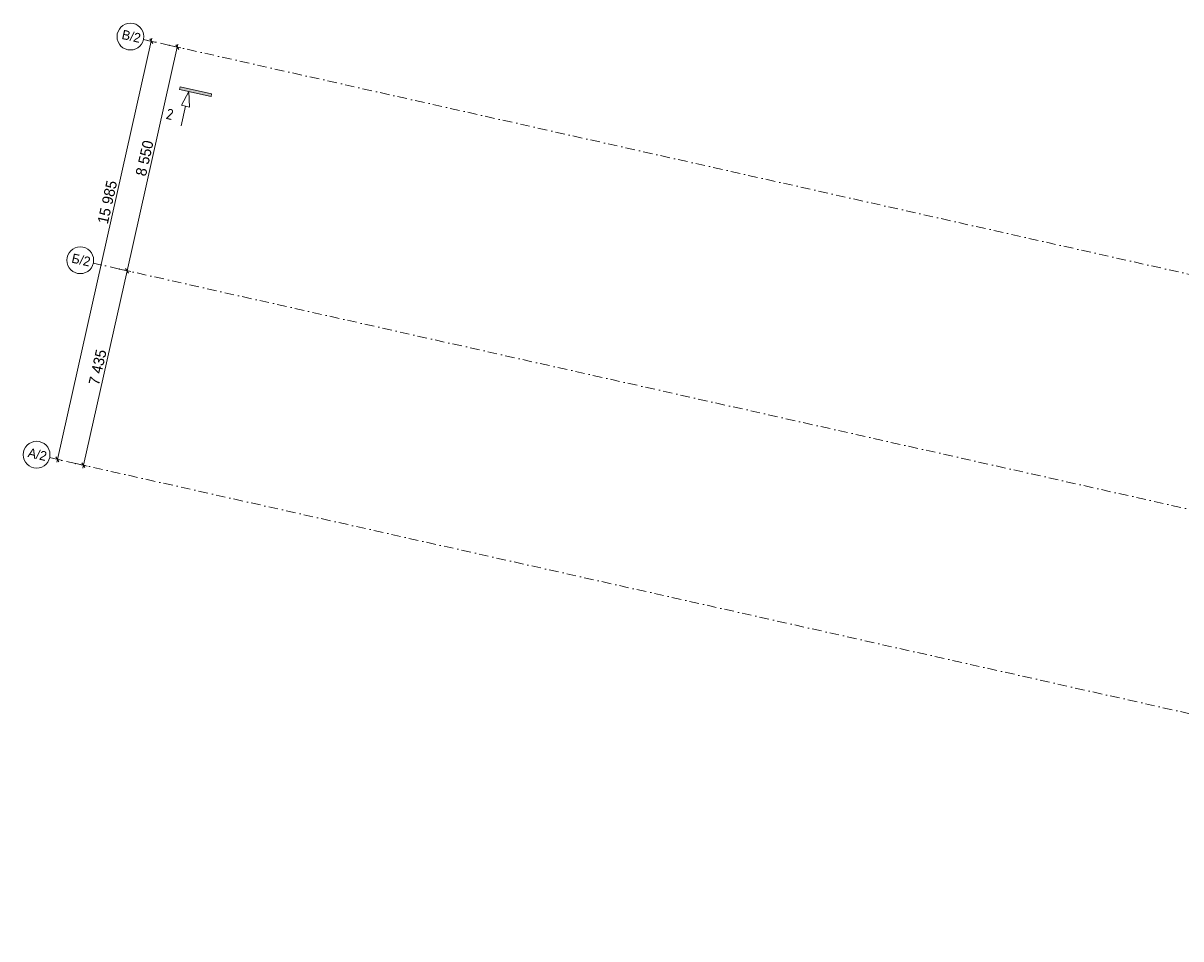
# Model space of a CAD drawing. Header units: millimetres. Extents: x -7218036 to -6523761, y 6117771 to 6337028.
# Tile 1 of 223: x -7218036 to -7174850, y 6126021 to 6160176. Entities that reach past the tile are written whole.
import ezdxf
from ezdxf.enums import TextEntityAlignment as Align

# ---------------------------------------------------------------- set-up
doc = ezdxf.new("R2010")
doc.units = ezdxf.units.MM
doc.header["$MEASUREMENT"] = 0
doc.linetypes.add('Штрихпунктирная', pattern=[670.277762, 352.777767, -176.388884, 0, -141.111112])
for name, color, linetype, lineweight in [('0_Ном._пера__1', 7, 'Continuous', 0), ('0_Ном._пера__120', 7, 'Continuous', 0), ('АР-Чертеж-Оси_Осевые размеры.АР_Ном._пера__1', 7, 'Continuous', 0), ('АР-Чертеж-Оси_Осевые размеры.АР_Ном._пера__120', 7, 'Continuous', 0)]:
    doc.layers.add(name, color=color, linetype=linetype, lineweight=lineweight)
doc.layers.add('АР-Чертеж-Оси_Осевые размеры.АР', color=7, linetype='Continuous')
doc.styles.add('РЎР“Р•РќР•Р\xa0Р\x98Р\xa0_РЎРўР\x98Р›Р¬_2', font='GOTHIC.TTF')
doc.styles.add('РЎР“Р•РќР•Р\xa0Р\x98Р\xa0_РЎРўР\x98Р›Р¬_6', font='GOST_Common.ttf')
doc.dimstyles.new('СГЕНЕРИР_СТИЛЬ__3', dxfattribs={"dimtxt": 400, "dimasz": 142.5, "dimexe": 0.18, "dimexo": 0.0625, "dimgap": 0, "dimtad": 1, "dimdec": 0, "dimzin": 0, "dimdsep": 46, "dimtxsty": 'РЎР“Р•РќР•Р\xa0Р\x98Р\xa0_РЎРўР\x98Р›Р¬_2', "dimblk": 'ARROWHEAD_6', "dimblk1": 'ARROWHEAD_6', "dimblk2": 'ARROWHEAD_6', "dimcen": 0.09, "dimse1": 1, "dimse2": 1, "dimclrd": 7, "dimclre": 7, "dimclrt": 7, "dimazin": 0, "dimtfac": 1, "dimtdec": 4, "dimtmove": 0, "dimatfit": 3, "dimfxl": 1, "dimtolj": 1, "dimtzin": 0, "dimarcsym": 0})
doc.dimstyles.new('СГЕНЕРИР_СТИЛЬ__4', dxfattribs={"dimtxt": 400, "dimasz": 142.5, "dimexe": 0.18, "dimexo": 0.0625, "dimgap": 0, "dimtad": 1, "dimdec": 0, "dimzin": 0, "dimdsep": 46, "dimtxsty": 'РЎР“Р•РќР•Р\xa0Р\x98Р\xa0_РЎРўР\x98Р›Р¬_2', "dimblk": 'ARROWHEAD_6', "dimblk1": 'ARROWHEAD_6', "dimblk2": 'ARROWHEAD_6', "dimcen": 0.09, "dimse1": 1, "dimse2": 1, "dimclrd": 7, "dimclre": 7, "dimclrt": 7, "dimazin": 0, "dimtfac": 1, "dimtdec": 4, "dimtmove": 2, "dimatfit": 3, "dimfxl": 1, "dimtolj": 1, "dimtzin": 0, "dimarcsym": 0})

# ---------------------------------------------------------------- blocks, each defined once
blk = doc.blocks.new('Стандартный Маркер Сетки[101]_7', base_point=(-7215419, 6151225))
at = {"layer": 'АР-Чертеж-Оси_Осевые размеры.АР_Ном._пера__120', "color": 7, "linetype": 'Штрихпунктирная', "lineweight": 0}
for q in [(-7215419, 6151225), (-7135502, 6133276), (-7214443, 6151005)]:
    blk.add_line((-7214443, 6151005), q, dxfattribs=at)
at = {"layer": 'АР-Чертеж-Оси_Осевые размеры.АР_Ном._пера__120', "color": 7, "linetype": 'Continuous', "lineweight": 0}
blk.add_circle((-7215906, 6151334), 500, dxfattribs=at)
at = {"layer": 'АР-Чертеж-Оси_Осевые размеры.АР_Ном._пера__120', "color": 7, "linetype": 'Штрихпунктирная', "lineweight": 0}
blk.add_point((-7214443, 6151005), dxfattribs=at)
at = {"layer": 'АР-Чертеж-Оси_Осевые размеры.АР_Ном._пера__120', "color": 7, "lineweight": 0, "style": 'РЎР“Р•РќР•Р\xa0Р\x98Р\xa0_РЎРўР\x98Р›Р¬_2'}
for tag, p in [('AC_MarkerText_1_0', (-7215837, 6151515)), ('AC_MarkerText_1_1', (-7133968, 6133128))]:
    blk.add_attdef(tag, text='', height=350, rotation=347.3417, dxfattribs=at).set_placement(p, align=Align.TOP_CENTER)
blk = doc.blocks.new('Стандартный Маркер Сетки[102]_7', base_point=(-7213545, 6159567))
at = {"layer": 'АР-Чертеж-Оси_Осевые размеры.АР_Ном._пера__120', "color": 7, "linetype": 'Штрихпунктирная', "lineweight": 0}
for q in [(-7213545, 6159567), (-7133628, 6141618)]:
    blk.add_line((-7212569, 6159348), q, dxfattribs=at)
at = {"layer": 'АР-Чертеж-Оси_Осевые размеры.АР_Ном._пера__120', "color": 7, "linetype": 'Continuous', "lineweight": 0}
blk.add_circle((-7214033, 6159676), 500, dxfattribs=at)
at = {"layer": 'АР-Чертеж-Оси_Осевые размеры.АР_Ном._пера__120', "color": 7, "linetype": 'Штрихпунктирная', "lineweight": 0}
blk.add_point((-7212569, 6159348), dxfattribs=at)
blk.add_point((-7212569, 6159348), dxfattribs=at)
at = {"layer": 'АР-Чертеж-Оси_Осевые размеры.АР_Ном._пера__120', "color": 7, "lineweight": 0, "style": 'РЎР“Р•РќР•Р\xa0Р\x98Р\xa0_РЎРўР\x98Р›Р¬_2'}
for tag, p in [('AC_MarkerText_1_0', (-7213963, 6159857)), ('AC_MarkerText_1_1', (-7132095, 6141470))]:
    blk.add_attdef(tag, text='', height=350, rotation=347.3417, dxfattribs=at).set_placement(p, align=Align.TOP_CENTER)
blk = doc.blocks.new('Стандартный Маркер Сетки[103]_7', base_point=(-7217048, 6143970))
at = {"layer": 'АР-Чертеж-Оси_Осевые размеры.АР_Ном._пера__120', "color": 7, "linetype": 'Штрихпунктирная', "lineweight": 0}
for q in [(-7217048, 6143970), (-7137131, 6126021), (-7216072, 6143751)]:
    blk.add_line((-7216072, 6143751), q, dxfattribs=at)
at = {"layer": 'АР-Чертеж-Оси_Осевые размеры.АР_Ном._пера__120', "color": 7, "linetype": 'Continuous', "lineweight": 0}
blk.add_circle((-7217536, 6144080), 500, dxfattribs=at)
at = {"layer": 'АР-Чертеж-Оси_Осевые размеры.АР_Ном._пера__120', "color": 7, "linetype": 'Штрихпунктирная', "lineweight": 0}
blk.add_point((-7216072, 6143751), dxfattribs=at)
at = {"layer": 'АР-Чертеж-Оси_Осевые размеры.АР_Ном._пера__120', "color": 7, "lineweight": 0, "style": 'РЎР“Р•РќР•Р\xa0Р\x98Р\xa0_РЎРўР\x98Р›Р¬_2'}
for tag, p in [('AC_MarkerText_1_0', (-7217466, 6144261)), ('AC_MarkerText_1_1', (-7135598, 6125874))]:
    blk.add_attdef(tag, text='', height=350, rotation=347.3417, dxfattribs=at).set_placement(p, align=Align.TOP_CENTER)
blk = doc.blocks.new('Стандартный Маркер Сетки[104]_7', base_point=(-7215419, 6151225))
at = {"layer": 'АР-Чертеж-Оси_Осевые размеры.АР_Ном._пера__120', "color": 7, "linetype": 'Штрихпунктирная', "lineweight": 0}
for q in [(-7215419, 6151225), (-7135502, 6133276), (-7214443, 6151005)]:
    blk.add_line((-7214443, 6151005), q, dxfattribs=at)
at = {"layer": 'АР-Чертеж-Оси_Осевые размеры.АР_Ном._пера__120', "color": 7, "linetype": 'Continuous', "lineweight": 0}
blk.add_circle((-7215906, 6151334), 500, dxfattribs=at)
at = {"layer": 'АР-Чертеж-Оси_Осевые размеры.АР_Ном._пера__120', "color": 7, "linetype": 'Штрихпунктирная', "lineweight": 0}
blk.add_point((-7214443, 6151005), dxfattribs=at)
at = {"layer": 'АР-Чертеж-Оси_Осевые размеры.АР_Ном._пера__120', "color": 7, "lineweight": 0, "style": 'РЎР“Р•РќР•Р\xa0Р\x98Р\xa0_РЎРўР\x98Р›Р¬_2'}
for tag, p in [('AC_MarkerText_1_0', (-7215837, 6151515)), ('AC_MarkerText_1_1', (-7133968, 6133128))]:
    blk.add_attdef(tag, text='', height=350, rotation=347.3417, dxfattribs=at).set_placement(p, align=Align.TOP_CENTER)
blk = doc.blocks.new('Стандартный Маркер Сетки[105]_7', base_point=(-7213545, 6159567))
at = {"layer": 'АР-Чертеж-Оси_Осевые размеры.АР_Ном._пера__120', "color": 7, "linetype": 'Штрихпунктирная', "lineweight": 0}
for q in [(-7213545, 6159567), (-7133628, 6141618)]:
    blk.add_line((-7212569, 6159348), q, dxfattribs=at)
at = {"layer": 'АР-Чертеж-Оси_Осевые размеры.АР_Ном._пера__120', "color": 7, "linetype": 'Continuous', "lineweight": 0}
blk.add_circle((-7214033, 6159676), 500, dxfattribs=at)
at = {"layer": 'АР-Чертеж-Оси_Осевые размеры.АР_Ном._пера__120', "color": 7, "linetype": 'Штрихпунктирная', "lineweight": 0}
blk.add_point((-7212569, 6159348), dxfattribs=at)
blk.add_point((-7212569, 6159348), dxfattribs=at)
at = {"layer": 'АР-Чертеж-Оси_Осевые размеры.АР_Ном._пера__120', "color": 7, "lineweight": 0, "style": 'РЎР“Р•РќР•Р\xa0Р\x98Р\xa0_РЎРўР\x98Р›Р¬_2'}
for tag, p in [('AC_MarkerText_1_0', (-7213963, 6159857)), ('AC_MarkerText_1_1', (-7132095, 6141470))]:
    blk.add_attdef(tag, text='', height=350, rotation=347.3417, dxfattribs=at).set_placement(p, align=Align.TOP_CENTER)
blk = doc.blocks.new('Стандартный Маркер Сетки[106]_7', base_point=(-7217048, 6143970))
at = {"layer": 'АР-Чертеж-Оси_Осевые размеры.АР_Ном._пера__120', "color": 7, "linetype": 'Штрихпунктирная', "lineweight": 0}
for q in [(-7217048, 6143970), (-7137131, 6126021), (-7216072, 6143751)]:
    blk.add_line((-7216072, 6143751), q, dxfattribs=at)
at = {"layer": 'АР-Чертеж-Оси_Осевые размеры.АР_Ном._пера__120', "color": 7, "linetype": 'Continuous', "lineweight": 0}
blk.add_circle((-7217536, 6144080), 500, dxfattribs=at)
at = {"layer": 'АР-Чертеж-Оси_Осевые размеры.АР_Ном._пера__120', "color": 7, "linetype": 'Штрихпунктирная', "lineweight": 0}
blk.add_point((-7216072, 6143751), dxfattribs=at)
at = {"layer": 'АР-Чертеж-Оси_Осевые размеры.АР_Ном._пера__120', "color": 7, "lineweight": 0, "style": 'РЎР“Р•РќР•Р\xa0Р\x98Р\xa0_РЎРўР\x98Р›Р¬_2'}
for tag, p in [('AC_MarkerText_1_0', (-7217466, 6144261)), ('AC_MarkerText_1_1', (-7135598, 6125874))]:
    blk.add_attdef(tag, text='', height=350, rotation=347.3417, dxfattribs=at).set_placement(p, align=Align.TOP_CENTER)
blk = doc.blocks.new('Стандартный Маркер Сетки[107]_7', base_point=(-7215419, 6151225))
at = {"layer": 'АР-Чертеж-Оси_Осевые размеры.АР_Ном._пера__120', "color": 7, "linetype": 'Штрихпунктирная', "lineweight": 0}
for q in [(-7215419, 6151225), (-7135502, 6133276), (-7214443, 6151005)]:
    blk.add_line((-7214443, 6151005), q, dxfattribs=at)
at = {"layer": 'АР-Чертеж-Оси_Осевые размеры.АР_Ном._пера__120', "color": 7, "linetype": 'Continuous', "lineweight": 0}
blk.add_circle((-7215906, 6151334), 500, dxfattribs=at)
at = {"layer": 'АР-Чертеж-Оси_Осевые размеры.АР_Ном._пера__120', "color": 7, "linetype": 'Штрихпунктирная', "lineweight": 0}
blk.add_point((-7214443, 6151005), dxfattribs=at)
at = {"layer": 'АР-Чертеж-Оси_Осевые размеры.АР_Ном._пера__120', "color": 7, "lineweight": 0, "style": 'РЎР“Р•РќР•Р\xa0Р\x98Р\xa0_РЎРўР\x98Р›Р¬_2'}
for tag, p in [('AC_MarkerText_1_0', (-7215837, 6151515)), ('AC_MarkerText_1_1', (-7133968, 6133128))]:
    blk.add_attdef(tag, text='', height=350, rotation=347.3417, dxfattribs=at).set_placement(p, align=Align.TOP_CENTER)
blk = doc.blocks.new('Стандартный Маркер Сетки[108]_7', base_point=(-7213545, 6159567))
at = {"layer": 'АР-Чертеж-Оси_Осевые размеры.АР_Ном._пера__120', "color": 7, "linetype": 'Штрихпунктирная', "lineweight": 0}
for q in [(-7213545, 6159567), (-7133628, 6141618)]:
    blk.add_line((-7212569, 6159348), q, dxfattribs=at)
at = {"layer": 'АР-Чертеж-Оси_Осевые размеры.АР_Ном._пера__120', "color": 7, "linetype": 'Continuous', "lineweight": 0}
blk.add_circle((-7214033, 6159676), 500, dxfattribs=at)
at = {"layer": 'АР-Чертеж-Оси_Осевые размеры.АР_Ном._пера__120', "color": 7, "linetype": 'Штрихпунктирная', "lineweight": 0}
blk.add_point((-7212569, 6159348), dxfattribs=at)
blk.add_point((-7212569, 6159348), dxfattribs=at)
at = {"layer": 'АР-Чертеж-Оси_Осевые размеры.АР_Ном._пера__120', "color": 7, "lineweight": 0, "style": 'РЎР“Р•РќР•Р\xa0Р\x98Р\xa0_РЎРўР\x98Р›Р¬_2'}
for tag, p in [('AC_MarkerText_1_0', (-7213963, 6159857)), ('AC_MarkerText_1_1', (-7132095, 6141470))]:
    blk.add_attdef(tag, text='', height=350, rotation=347.3417, dxfattribs=at).set_placement(p, align=Align.TOP_CENTER)
blk = doc.blocks.new('Стандартный Маркер Сетки[109]_7', base_point=(-7217048, 6143970))
at = {"layer": 'АР-Чертеж-Оси_Осевые размеры.АР_Ном._пера__120', "color": 7, "linetype": 'Штрихпунктирная', "lineweight": 0}
for q in [(-7217048, 6143970), (-7137131, 6126021), (-7216072, 6143751)]:
    blk.add_line((-7216072, 6143751), q, dxfattribs=at)
at = {"layer": 'АР-Чертеж-Оси_Осевые размеры.АР_Ном._пера__120', "color": 7, "linetype": 'Continuous', "lineweight": 0}
blk.add_circle((-7217536, 6144080), 500, dxfattribs=at)
at = {"layer": 'АР-Чертеж-Оси_Осевые размеры.АР_Ном._пера__120', "color": 7, "linetype": 'Штрихпунктирная', "lineweight": 0}
blk.add_point((-7216072, 6143751), dxfattribs=at)
at = {"layer": 'АР-Чертеж-Оси_Осевые размеры.АР_Ном._пера__120', "color": 7, "lineweight": 0, "style": 'РЎР“Р•РќР•Р\xa0Р\x98Р\xa0_РЎРўР\x98Р›Р¬_2'}
for tag, p in [('AC_MarkerText_1_0', (-7217466, 6144261)), ('AC_MarkerText_1_1', (-7135598, 6125874))]:
    blk.add_attdef(tag, text='', height=350, rotation=347.3417, dxfattribs=at).set_placement(p, align=Align.TOP_CENTER)
blk = doc.blocks.new('Стандартный Маркер Сетки[110]_7', base_point=(-7215419, 6151225))
at = {"layer": 'АР-Чертеж-Оси_Осевые размеры.АР_Ном._пера__120', "color": 7, "linetype": 'Штрихпунктирная', "lineweight": 0}
for q in [(-7215419, 6151225), (-7135502, 6133276), (-7214443, 6151005)]:
    blk.add_line((-7214443, 6151005), q, dxfattribs=at)
at = {"layer": 'АР-Чертеж-Оси_Осевые размеры.АР_Ном._пера__120', "color": 7, "linetype": 'Continuous', "lineweight": 0}
blk.add_circle((-7215906, 6151334), 500, dxfattribs=at)
at = {"layer": 'АР-Чертеж-Оси_Осевые размеры.АР_Ном._пера__120', "color": 7, "linetype": 'Штрихпунктирная', "lineweight": 0}
blk.add_point((-7214443, 6151005), dxfattribs=at)
at = {"layer": 'АР-Чертеж-Оси_Осевые размеры.АР_Ном._пера__120', "color": 7, "lineweight": 0, "style": 'РЎР“Р•РќР•Р\xa0Р\x98Р\xa0_РЎРўР\x98Р›Р¬_2'}
for tag, p in [('AC_MarkerText_1_0', (-7215837, 6151515)), ('AC_MarkerText_1_1', (-7133968, 6133128))]:
    blk.add_attdef(tag, text='', height=350, rotation=347.3417, dxfattribs=at).set_placement(p, align=Align.TOP_CENTER)
blk = doc.blocks.new('Стандартный Маркер Сетки[111]_7', base_point=(-7213545, 6159567))
at = {"layer": 'АР-Чертеж-Оси_Осевые размеры.АР_Ном._пера__120', "color": 7, "linetype": 'Штрихпунктирная', "lineweight": 0}
for q in [(-7213545, 6159567), (-7133628, 6141618)]:
    blk.add_line((-7212569, 6159348), q, dxfattribs=at)
at = {"layer": 'АР-Чертеж-Оси_Осевые размеры.АР_Ном._пера__120', "color": 7, "linetype": 'Continuous', "lineweight": 0}
blk.add_circle((-7214033, 6159676), 500, dxfattribs=at)
at = {"layer": 'АР-Чертеж-Оси_Осевые размеры.АР_Ном._пера__120', "color": 7, "linetype": 'Штрихпунктирная', "lineweight": 0}
blk.add_point((-7212569, 6159348), dxfattribs=at)
blk.add_point((-7212569, 6159348), dxfattribs=at)
at = {"layer": 'АР-Чертеж-Оси_Осевые размеры.АР_Ном._пера__120', "color": 7, "lineweight": 0, "style": 'РЎР“Р•РќР•Р\xa0Р\x98Р\xa0_РЎРўР\x98Р›Р¬_2'}
for tag, p in [('AC_MarkerText_1_0', (-7213963, 6159857)), ('AC_MarkerText_1_1', (-7132095, 6141470))]:
    blk.add_attdef(tag, text='', height=350, rotation=347.3417, dxfattribs=at).set_placement(p, align=Align.TOP_CENTER)
blk = doc.blocks.new('Стандартный Маркер Сетки[112]_7', base_point=(-7217048, 6143970))
at = {"layer": 'АР-Чертеж-Оси_Осевые размеры.АР_Ном._пера__120', "color": 7, "linetype": 'Штрихпунктирная', "lineweight": 0}
for q in [(-7217048, 6143970), (-7137131, 6126021), (-7216072, 6143751)]:
    blk.add_line((-7216072, 6143751), q, dxfattribs=at)
at = {"layer": 'АР-Чертеж-Оси_Осевые размеры.АР_Ном._пера__120', "color": 7, "linetype": 'Continuous', "lineweight": 0}
blk.add_circle((-7217536, 6144080), 500, dxfattribs=at)
at = {"layer": 'АР-Чертеж-Оси_Осевые размеры.АР_Ном._пера__120', "color": 7, "linetype": 'Штрихпунктирная', "lineweight": 0}
blk.add_point((-7216072, 6143751), dxfattribs=at)
at = {"layer": 'АР-Чертеж-Оси_Осевые размеры.АР_Ном._пера__120', "color": 7, "lineweight": 0, "style": 'РЎР“Р•РќР•Р\xa0Р\x98Р\xa0_РЎРўР\x98Р›Р¬_2'}
for tag, p in [('AC_MarkerText_1_0', (-7217466, 6144261)), ('AC_MarkerText_1_1', (-7135598, 6125874))]:
    blk.add_attdef(tag, text='', height=350, rotation=347.3417, dxfattribs=at).set_placement(p, align=Align.TOP_CENTER)
blk = doc.blocks.new('Линия_5_5', base_point=(-7211854, 6157625))
at = {"layer": '0_Ном._пера__120', "color": 7, "linetype": 'Continuous', "lineweight": 15}
for p, q in [((-7211854, 6157625), (-7212123, 6157112)), ((-7211854, 6157625), (-7211831, 6157046)), ((-7211831, 6157046), (-7212123, 6157112))]:
    blk.add_line(p, q, dxfattribs=at)
at = {"layer": '0_Ном._пера__120', "color": 7, "linetype": 'Continuous', "lineweight": 0}
blk.add_line((-7211977, 6157079), (-7212140, 6156351), dxfattribs=at)
blk = doc.blocks.new('*D736', base_point=(-6566190, 6562678))
at = {"layer": 'АР-Чертеж-Оси_Осевые размеры.АР_Ном._пера__1', "color": 7, "linetype": 'Continuous', "lineweight": 0, "transparency": 16777216}
for p, q in [((-7215788, 6143687), (-7214159, 6150942)), ((-7214022, 6150911), (-7214296, 6150972)), ((-7214216, 6151031), (-7214102, 6150852)), ((-7215651, 6143657), (-7215925, 6143718)), ((-7215845, 6143777), (-7215731, 6143598)), ((-7215813, 6143578), (-7215788, 6143687))]:
    blk.add_line(p, q, dxfattribs=at)
at = {"layer": 'АР-Чертеж-Оси_Осевые размеры.АР_Ном._пера__1', "color": 7, "lineweight": 0, "transparency": 16777216, "insert": (-7215206, 6146644), "char_height": 400, "attachment_point": 7, "rotation": 77.3417, "style": 'РЎР“Р•РќР•Р\xa0Р\x98Р\xa0_РЎРўР\x98Р›Р¬_2'}
blk.add_mtext('\\A1;{\\pql;\\fCentury Gothic|b0|i0|c204|p0;\\W1.000000;7\xa0435}', dxfattribs=at)
blk = doc.blocks.new('ARROWHEAD_6')
at = {"color": 0, "linetype": 'Continuous', "lineweight": 0}
for p, q in [((0, 0), (-1, 0)), ((-0.5, -0.5), (0.5, 0.5))]:
    blk.add_line(p, q, dxfattribs=at)
blk = doc.blocks.new('*D737', base_point=(-6566190, 6562678))
at = {"layer": 'АР-Чертеж-Оси_Осевые размеры.АР_Ном._пера__1', "color": 7, "linetype": 'Continuous', "lineweight": 0, "transparency": 16777216}
for p, q in [((-7214159, 6150942), (-7212285, 6159284)), ((-7212148, 6159253), (-7212422, 6159315)), ((-7212228, 6159194), (-7212342, 6159373)), ((-7212285, 6159284), (-7212261, 6159394)), ((-7215788, 6143687), (-7214159, 6150942)), ((-7214022, 6150911), (-7214296, 6150972)), ((-7214216, 6151031), (-7214102, 6150852))]:
    blk.add_line(p, q, dxfattribs=at)
at = {"layer": 'АР-Чертеж-Оси_Осевые размеры.АР_Ном._пера__1', "color": 7, "lineweight": 0, "transparency": 16777216, "insert": (-7213455, 6154442), "char_height": 400, "attachment_point": 7, "rotation": 77.3417, "style": 'РЎР“Р•РќР•Р\xa0Р\x98Р\xa0_РЎРўР\x98Р›Р¬_2'}
blk.add_mtext('\\A1;{\\pql;\\fCentury Gothic|b0|i0|c204|p0;\\W1.000000;8\xa0550}', dxfattribs=at)
blk = doc.blocks.new('*D738', base_point=(-6566190, 6562678))
at = {"layer": 'АР-Чертеж-Оси_Осевые размеры.АР_Ном._пера__1', "color": 7, "linetype": 'Continuous', "lineweight": 0, "transparency": 16777216}
for p, q in [((-7213200, 6159412), (-7213313, 6159592)), ((-7213256, 6159502), (-7213232, 6159612)), ((-7216759, 6143905), (-7213256, 6159502)), ((-7213119, 6159471), (-7213394, 6159533)), ((-7216622, 6143875), (-7216897, 6143936)), ((-7216816, 6143995), (-7216703, 6143816)), ((-7216784, 6143796), (-7216759, 6143905))]:
    blk.add_line(p, q, dxfattribs=at)
at = {"layer": 'АР-Чертеж-Оси_Осевые размеры.АР_Ном._пера__1', "color": 7, "lineweight": 0, "transparency": 16777216, "insert": (-7214876, 6152657), "char_height": 400, "attachment_point": 7, "rotation": 77.3417, "style": 'РЎР“Р•РќР•Р\xa0Р\x98Р\xa0_РЎРўР\x98Р›Р¬_2'}
blk.add_mtext('\\A1;{\\pql;\\fCentury Gothic|b0|i0|c204|p0;\\W1.000000;15\xa0985}', dxfattribs=at)

msp = doc.modelspace()

# ---------------------------------------------------------------- hatches: boundary and pattern name
at = {"layer": '0_Ном._пера__120', "linetype": 'Continuous', "lineweight": 0}
msp.add_hatch(color=7, dxfattribs=at).paths.add_polyline_path([(-7211027.306, 6157439.236), (-7212202.834, 6157703.254), (-7212180.92, 6157800.823), (-7211005.392, 6157536.806)])

# ---------------------------------------------------------------- linework, layer by layer
at = {"layer": '0_Ном._пера__1', "color": 7, "linetype": 'Continuous', "lineweight": 0, "flags": 128}
msp.add_lwpolyline([(-7211027.306, 6157439.236), (-7212202.834, 6157703.254), (-7212180.92, 6157800.823), (-7211005.392, 6157536.806)], close=True, dxfattribs=at)

# ---------------------------------------------------------------- block references
at = {"color": 7, "linetype": 'Continuous', "lineweight": 0}
msp.add_blockref('Линия_5_5', (-7211854.257, 6157624.965), dxfattribs=at)
at = {"layer": 'АР-Чертеж-Оси_Осевые размеры.АР', "color": 8, "linetype": 'Continuous', "lineweight": 15}
ref = msp.add_blockref('Стандартный Маркер Сетки[102]_7', (-7213545.006, 6159566.742), dxfattribs=at)
ref.add_attrib('AC_MarkerText_1', 'В/2', dxfattribs={"layer": 'АР-Чертеж-Оси_Осевые размеры.АР_Ном._пера__120', "color": 7, "lineweight": 0, "height": 350, "rotation": 347.3417233, "style": 'РЎР“Р•РќР•Р\xa0Р\x98Р\xa0_РЎРўР\x98Р›Р¬_2'}).set_placement((-7213962.923, 6159857.386), align=Align.TOP_CENTER)
ref = msp.add_blockref('Стандартный Маркер Сетки[105]_7', (-7213545.006, 6159566.742), dxfattribs=at)
ref.add_attrib('AC_MarkerText_1', 'В/2', dxfattribs={"layer": 'АР-Чертеж-Оси_Осевые размеры.АР_Ном._пера__120', "color": 7, "lineweight": 0, "height": 350, "rotation": 347.3417233, "style": 'РЎР“Р•РќР•Р\xa0Р\x98Р\xa0_РЎРўР\x98Р›Р¬_2'}).set_placement((-7213962.923, 6159857.386), align=Align.TOP_CENTER)
ref = msp.add_blockref('Стандартный Маркер Сетки[108]_7', (-7213545.006, 6159566.742), dxfattribs=at)
ref.add_attrib('AC_MarkerText_1', 'В/2', dxfattribs={"layer": 'АР-Чертеж-Оси_Осевые размеры.АР_Ном._пера__120', "color": 7, "lineweight": 0, "height": 350, "rotation": 347.3417233, "style": 'РЎР“Р•РќР•Р\xa0Р\x98Р\xa0_РЎРўР\x98Р›Р¬_2'}).set_placement((-7213962.923, 6159857.386), align=Align.TOP_CENTER)
ref = msp.add_blockref('Стандартный Маркер Сетки[111]_7', (-7213545.006, 6159566.742), dxfattribs=at)
ref.add_attrib('AC_MarkerText_1', 'В/2', dxfattribs={"layer": 'АР-Чертеж-Оси_Осевые размеры.АР_Ном._пера__120', "color": 7, "lineweight": 0, "height": 350, "rotation": 347.3417233, "style": 'РЎР“Р•РќР•Р\xa0Р\x98Р\xa0_РЎРўР\x98Р›Р¬_2'}).set_placement((-7213962.923, 6159857.386), align=Align.TOP_CENTER)
ref = msp.add_blockref('Стандартный Маркер Сетки[101]_7', (-7215418.612, 6151224.553), dxfattribs=at)
ref.add_attrib('AC_MarkerText_1', 'Б/2', dxfattribs={"layer": 'АР-Чертеж-Оси_Осевые размеры.АР_Ном._пера__120', "color": 7, "lineweight": 0, "height": 350, "rotation": 347.3417233, "style": 'РЎР“Р•РќР•Р\xa0Р\x98Р\xa0_РЎРўР\x98Р›Р¬_2'}).set_placement((-7215836.529, 6151515.196), align=Align.TOP_CENTER)
ref = msp.add_blockref('Стандартный Маркер Сетки[104]_7', (-7215418.612, 6151224.553), dxfattribs=at)
ref.add_attrib('AC_MarkerText_1', 'Б/2', dxfattribs={"layer": 'АР-Чертеж-Оси_Осевые размеры.АР_Ном._пера__120', "color": 7, "lineweight": 0, "height": 350, "rotation": 347.3417233, "style": 'РЎР“Р•РќР•Р\xa0Р\x98Р\xa0_РЎРўР\x98Р›Р¬_2'}).set_placement((-7215836.529, 6151515.196), align=Align.TOP_CENTER)
ref = msp.add_blockref('Стандартный Маркер Сетки[107]_7', (-7215418.612, 6151224.553), dxfattribs=at)
ref.add_attrib('AC_MarkerText_1', 'Б/2', dxfattribs={"layer": 'АР-Чертеж-Оси_Осевые размеры.АР_Ном._пера__120', "color": 7, "lineweight": 0, "height": 350, "rotation": 347.3417233, "style": 'РЎР“Р•РќР•Р\xa0Р\x98Р\xa0_РЎРўР\x98Р›Р¬_2'}).set_placement((-7215836.529, 6151515.196), align=Align.TOP_CENTER)
ref = msp.add_blockref('Стандартный Маркер Сетки[110]_7', (-7215418.612, 6151224.553), dxfattribs=at)
ref.add_attrib('AC_MarkerText_1', 'Б/2', dxfattribs={"layer": 'АР-Чертеж-Оси_Осевые размеры.АР_Ном._пера__120', "color": 7, "lineweight": 0, "height": 350, "rotation": 347.3417233, "style": 'РЎР“Р•РќР•Р\xa0Р\x98Р\xa0_РЎРўР\x98Р›Р¬_2'}).set_placement((-7215836.529, 6151515.196), align=Align.TOP_CENTER)
ref = msp.add_blockref('Стандартный Маркер Сетки[103]_7', (-7217047.883, 6143970.265), dxfattribs=at)
ref.add_attrib('AC_MarkerText_1', 'А/2', dxfattribs={"layer": 'АР-Чертеж-Оси_Осевые размеры.АР_Ном._пера__120', "color": 7, "lineweight": 0, "height": 350, "rotation": 347.3417233, "style": 'РЎР“Р•РќР•Р\xa0Р\x98Р\xa0_РЎРўР\x98Р›Р¬_2'}).set_placement((-7217465.8, 6144260.907), align=Align.TOP_CENTER)
ref = msp.add_blockref('Стандартный Маркер Сетки[106]_7', (-7217047.883, 6143970.265), dxfattribs=at)
ref.add_attrib('AC_MarkerText_1', 'А/2', dxfattribs={"layer": 'АР-Чертеж-Оси_Осевые размеры.АР_Ном._пера__120', "color": 7, "lineweight": 0, "height": 350, "rotation": 347.3417233, "style": 'РЎР“Р•РќР•Р\xa0Р\x98Р\xa0_РЎРўР\x98Р›Р¬_2'}).set_placement((-7217465.8, 6144260.907), align=Align.TOP_CENTER)
ref = msp.add_blockref('Стандартный Маркер Сетки[109]_7', (-7217047.883, 6143970.265), dxfattribs=at)
ref.add_attrib('AC_MarkerText_1', 'А/2', dxfattribs={"layer": 'АР-Чертеж-Оси_Осевые размеры.АР_Ном._пера__120', "color": 7, "lineweight": 0, "height": 350, "rotation": 347.3417233, "style": 'РЎР“Р•РќР•Р\xa0Р\x98Р\xa0_РЎРўР\x98Р›Р¬_2'}).set_placement((-7217465.8, 6144260.907), align=Align.TOP_CENTER)
ref = msp.add_blockref('Стандартный Маркер Сетки[112]_7', (-7217047.883, 6143970.265), dxfattribs=at)
ref.add_attrib('AC_MarkerText_1', 'А/2', dxfattribs={"layer": 'АР-Чертеж-Оси_Осевые размеры.АР_Ном._пера__120', "color": 7, "lineweight": 0, "height": 350, "rotation": 347.3417233, "style": 'РЎР“Р•РќР•Р\xa0Р\x98Р\xa0_РЎРўР\x98Р›Р¬_2'}).set_placement((-7217465.8, 6144260.907), align=Align.TOP_CENTER)

# ---------------------------------------------------------------- texts
at = {"layer": '0_Ном._пера__120', "color": 7, "linetype": 'Continuous', "lineweight": 0, "insert": (-7212565.393, 6156781.892), "char_height": 400, "attachment_point": 5, "rotation": 347.1657795, "style": 'РЎР“Р•РќР•Р\xa0Р\x98Р\xa0_РЎРўР\x98Р›Р¬_6'}
msp.add_mtext('\\A1;{\\pqc;\\fGOST Common|b0|i0|c204|p0;\\W1.000000;2}', dxfattribs=at)

# ---------------------------------------------------------------- dimensions: what is measured, and where the dimension line sits
at = {"layer": 'АР-Чертеж-Оси_Осевые размеры.АР', "color": 7, "linetype": 'Continuous', "lineweight": 0}
for base, p1, p2, dimstyle, picture, middle in [((-7213256.434, 6159501.93), (-7217535.731, 6144079.831), (-7214032.853, 6159676.309), 'СГЕНЕРИР_СТИЛЬ__4', '*D738', (-7214887.184, 6153518.82)), ((-7212285.189, 6159283.793), (-7215906.46, 6151334.119), (-7214032.853, 6159676.309), 'СГЕНЕРИР_СТИЛЬ__3', '*D737', (-7213499.297, 6155155.762)), ((-7214158.8, 6150941.604), (-7217535.731, 6144079.831), (-7215906.46, 6151334.119), 'СГЕНЕРИР_СТИЛЬ__3', '*D736', (-7215250.74, 6147357.524))]:
    dim = msp.add_linear_dim(base=base, p1=p1, p2=p2, angle=77.3417233, dimstyle=dimstyle, dxfattribs=at)
    dim.commit()
    dim.dimension.update_dxf_attribs({"geometry": picture, "text_midpoint": middle, "dimtype": 160, "text_rotation": 77.3417233})

doc.saveas('drawing.dxf')
